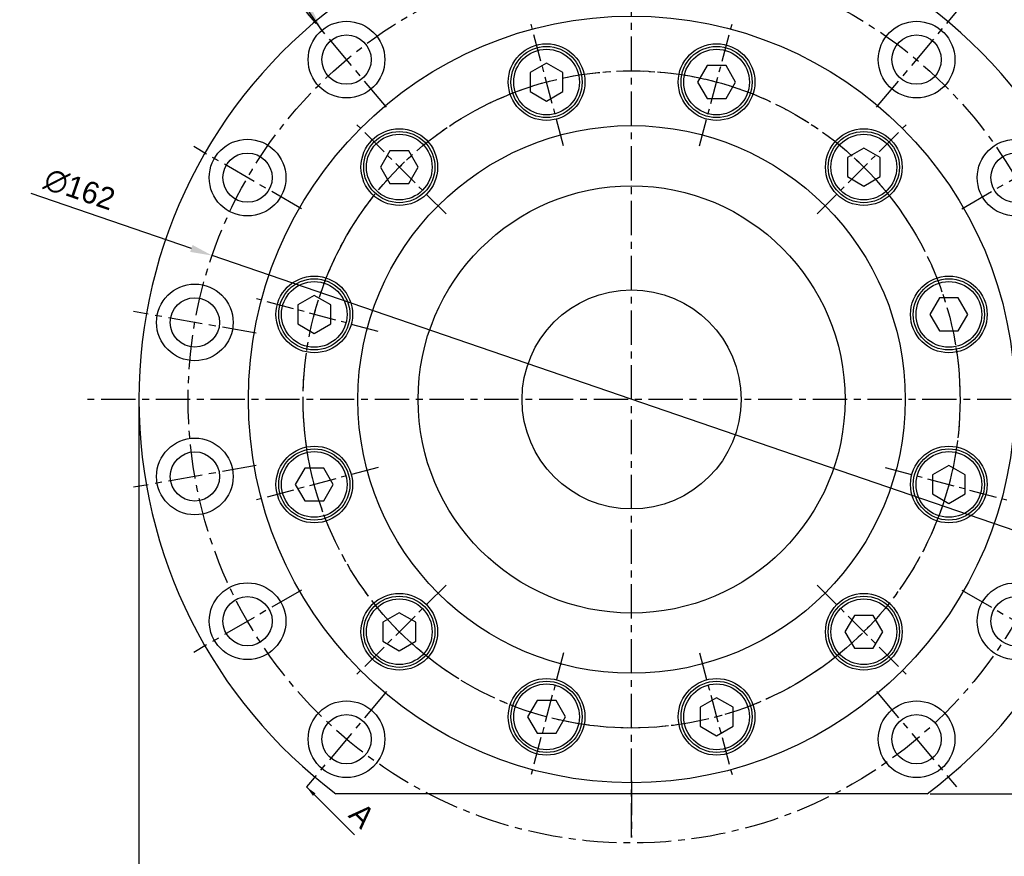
# Model space of a CAD drawing. Header units: millimetres. Extents: x 11218 to 11734, y 2340 to 2704.
# Tile 2 of 3: x 11450 to 11630, y 2430 to 2583. Entities that reach past the tile are written whole.
import ezdxf

# ---------------------------------------------------------------- set-up
doc = ezdxf.new("R2010")
doc.units = ezdxf.units.MM
doc.linetypes.add('CENTER', pattern=[2, 1.25, -0.25, 0.25, -0.25])
doc.layers.add('S1', color=1, linetype='CENTER')
doc.layers.add('xm_center', color=1, linetype='CENTER')
doc.dimstyles.new('S4', dxfattribs={"dimtxt": 4, "dimasz": 4, "dimexe": 1.5, "dimexo": 0.5215, "dimgap": 1.5, "dimtad": 1, "dimdec": 3, "dimzin": 11, "dimdsep": 46, "dimtxsty": 'Standard', "dimcen": 0, "dimclrd": 5, "dimclre": 5, "dimclrt": 3, "dimadec": 0, "dimazin": 0, "dimtp": 3e-09, "dimtfac": 0.7, "dimtdec": 3, "dimtmove": 0, "dimatfit": 3, "dimfxl": 1.25, "dimtolj": 1, "dimtzin": 11, "dimarcsym": 0})

# ---------------------------------------------------------------- blocks, each defined once
blk = doc.blocks.new('*D28547')
at = {"color": 5, "lineweight": -2, "ltscale": 4}
for p, q in [((11616.08962621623, 2585.28494784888), (11687.65017576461, 2585.28494784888)), ((11686.15017576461, 2581.28494784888), (11686.15017576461, 2445.28494784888)), ((11616.08962621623, 2441.28494784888), (11687.65017576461, 2441.28494784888))]:
    blk.add_line(p, q, dxfattribs=at)
at = {"color": 5}
for points in [[(11686.81684243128, 2581.28494784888), (11685.48350909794, 2581.28494784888), (11686.15017576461, 2585.28494784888)], [(11685.48350909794, 2445.28494784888), (11686.81684243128, 2445.28494784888), (11686.15017576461, 2441.28494784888)]]:
    blk.add_solid(points, dxfattribs=at)
at = {"layer": 'Defpoints', "color": 0}
for p in [(11615.56812621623, 2585.28494784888), (11615.56812621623, 2441.28494784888), (11686.15017576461, 2441.28494784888)]:
    blk.add_point(p, dxfattribs=at)
at = {"color": 3, "ltscale": 4, "insert": (11682.59425033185, 2513.28494784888), "char_height": 4, "attachment_point": 5, "rotation": 90}
blk.add_mtext('\\A1;144', dxfattribs=at)
blk = doc.blocks.new('*D28548')
at = {"color": 5, "lineweight": -2, "ltscale": 4}
for p, q in [((11471.56812621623, 2512.76344784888), (11471.56812621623, 2415.353615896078)), ((11651.56812621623, 2512.76344784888), (11651.56812621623, 2415.353615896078)), ((11475.56812621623, 2416.853615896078), (11647.56812621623, 2416.853615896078))]:
    blk.add_line(p, q, dxfattribs=at)
at = {"color": 5}
for points in [[(11475.56812621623, 2417.520282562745), (11475.56812621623, 2416.186949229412), (11471.56812621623, 2416.853615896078)], [(11647.56812621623, 2416.186949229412), (11647.56812621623, 2417.520282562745), (11651.56812621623, 2416.853615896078)]]:
    blk.add_solid(points, dxfattribs=at)
at = {"layer": 'Defpoints', "color": 0}
for p in [(11471.56812621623, 2513.28494784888), (11651.56812621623, 2513.28494784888), (11651.56812621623, 2416.853615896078)]:
    blk.add_point(p, dxfattribs=at)
at = {"color": 3, "ltscale": 4, "insert": (11561.56812621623, 2420.50807661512), "char_height": 4, "attachment_point": 5}
blk.add_mtext('\\A1;%%C180', dxfattribs=at)
blk = doc.blocks.new('*D28549')
at = {"color": 5, "lineweight": -2, "ltscale": 4}
for p, q in [((11481.16354413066, 2540.854916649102), (11451.87543665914, 2550.897530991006)), ((11638.18896326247, 2487.01238934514), (11484.94728916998, 2539.557506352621)), ((11641.9727083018, 2485.714979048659), (11645.75645334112, 2484.417568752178))]:
    blk.add_line(p, q, dxfattribs=at)
at = {"color": 5}
for points in [[(11480.94730908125, 2540.224292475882), (11481.37977918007, 2541.485540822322), (11484.94728916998, 2539.557506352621)], [(11642.18894335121, 2486.345603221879), (11641.75647325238, 2485.084354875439), (11638.18896326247, 2487.01238934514)]]:
    blk.add_solid(points, dxfattribs=at)
at = {"layer": 'Defpoints', "color": 0}
for p in [(11484.94728916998, 2539.557506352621), (11638.18896326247, 2487.01238934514)]:
    blk.add_point(p, dxfattribs=at)
at = {"color": 3, "ltscale": 4, "insert": (11460.73724251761, 2551.632355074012), "char_height": 4, "attachment_point": 5, "rotation": 341.0736444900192}
blk.add_mtext('\\A1;∅162', dxfattribs=at)
blk = doc.blocks.new('*D28552')
at = {"color": 5, "lineweight": -2, "ltscale": 4}
for p, q in [((11653.04280162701, 2529.414401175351), (11669.72895540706, 2532.356620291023)), ((11661.4439137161, 2513.28494784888), (11671.39751054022, 2513.28494784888))]:
    blk.add_line(p, q, dxfattribs=at)
blk.add_arc((11561.56812621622, 2513.28494784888), 108.3293843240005, 2.115733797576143, 7.884266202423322, dxfattribs=at)
at = {"color": 5}
for points in [[(11669.5320550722, 2528.248389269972), (11668.21492729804, 2528.041140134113), (11668.25174377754, 2532.096148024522)], [(11669.15710865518, 2517.271957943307), (11670.49021473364, 2517.296574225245), (11669.89751054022, 2513.28494784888)]]:
    blk.add_solid(points, dxfattribs=at)
at = {"layer": 'Defpoints', "color": 0}
for p in [(11652.52922438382, 2529.323843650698), (11630.14588403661, 2525.377056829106), (11669.71423436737, 2519.583741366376), (11462.21383871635, 2513.28494784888), (11660.9224137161, 2513.28494784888)]:
    blk.add_point(p, dxfattribs=at)
at = {"color": 3, "ltscale": 4, "insert": (11673.02767859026, 2523.036395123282), "char_height": 4, "attachment_point": 5, "rotation": 274.99999999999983}
blk.add_mtext('\\A1;10%%d', dxfattribs=at)
blk = doc.blocks.new('*D28553')
at = {"color": 5, "lineweight": -2, "ltscale": 4}
for p, q in [((11661.4439137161, 2513.28494784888), (11671.66316447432, 2513.28494784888)), ((11653.04280162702, 2497.15549452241), (11669.99057346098, 2494.167145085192))]:
    blk.add_line(p, q, dxfattribs=at)
blk.add_arc((11561.56812621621, 2513.28494784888), 108.5950382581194, 352.1105575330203, 357.8894424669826, dxfattribs=at)
at = {"color": 5}
for points in [[(11670.75604987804, 2509.273348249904), (11669.42294268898, 2509.297904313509), (11670.16316447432, 2513.28494784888)], [(11668.4767285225, 2498.482626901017), (11669.79384693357, 2498.275318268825), (11668.51336183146, 2494.427617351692)]]:
    blk.add_solid(points, dxfattribs=at)
at = {"layer": 'Defpoints', "color": 0}
for p in [(11462.21383871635, 2513.28494784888), (11660.9224137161, 2513.28494784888), (11630.14588403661, 2501.192838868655), (11669.42888367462, 2500.677833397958), (11652.52922438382, 2497.246052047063)]:
    blk.add_point(p, dxfattribs=at)
at = {"color": 3, "ltscale": 4, "insert": (11666.20753350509, 2504.130185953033), "char_height": 4, "attachment_point": 5, "rotation": 85.00000000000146}
blk.add_mtext('\\A1;10%%d', dxfattribs=at)
blk = doc.blocks.new('*D28554')
at = {"color": 5, "lineweight": -2, "ltscale": 4}
for p, q in [((11642.00960575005, 2559.727857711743), (11656.33427939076, 2567.998211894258)), ((11653.04280162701, 2529.414401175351), (11669.33221946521, 2532.286665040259))]:
    blk.add_line(p, q, dxfattribs=at)
blk.add_arc((11561.56812621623, 2513.284947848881), 107.9265280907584, 12.12363207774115, 27.87636792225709, dxfattribs=at)
at = {"color": 5}
for points in [[(11657.554132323, 2564.070220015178), (11656.3872759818, 2563.425065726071), (11655.03524128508, 2567.248211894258)], [(11666.43325551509, 2535.823963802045), (11667.74181651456, 2536.079787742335), (11667.85500783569, 2532.026192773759)]]:
    blk.add_solid(points, dxfattribs=at)
at = {"layer": 'Defpoints', "color": 0}
for p in [(11641.55797350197, 2559.467107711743), (11621.87439434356, 2548.102787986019), (11664.9606082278, 2544.238625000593), (11652.52922438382, 2529.323843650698), (11630.14588403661, 2525.377056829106)]:
    blk.add_point(p, dxfattribs=at)
at = {"color": 3, "ltscale": 4, "insert": (11666.32236011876, 2551.412370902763), "char_height": 4, "attachment_point": 5, "rotation": 289.99999999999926}
blk.add_mtext('\\A1;20%%d', dxfattribs=at)

msp = doc.modelspace()

# ---------------------------------------------------------------- linework, layer by layer
for p, q in [((11546.03911271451, 2574.704673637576), (11543.03885430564, 2572.972473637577)), ((11549.03903407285, 2572.972577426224), (11546.03911271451, 2574.704673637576)), ((11575.36506892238, 2574.240497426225), (11573.63310892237, 2571.240497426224)), ((11578.82946892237, 2574.240497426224), (11575.36506892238, 2574.240497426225)), ((11580.56142892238, 2571.240497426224), (11578.82946892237, 2574.240497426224)), ((11543.03885430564, 2572.972473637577), (11543.0389329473, 2569.508417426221)), ((11549.03911271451, 2569.50852121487), (11549.03903407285, 2572.972577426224)), ((11573.63310892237, 2571.240497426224), (11575.36506892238, 2568.240497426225)), ((11578.82946892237, 2568.240497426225), (11580.56142892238, 2571.240497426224)), ((11543.0389329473, 2569.508417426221), (11546.03885430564, 2567.776321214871)), ((11546.03885430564, 2567.776321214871), (11549.03911271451, 2569.50852121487)), ((11575.36506892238, 2568.240497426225), (11578.82946892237, 2568.240497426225)), ((11517.40974313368, 2558.711483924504), (11515.67754313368, 2555.711225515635)), ((11520.87379934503, 2558.711405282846), (11517.40974313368, 2558.711483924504)), ((11522.60589555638, 2555.711483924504), (11520.87379934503, 2558.711405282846)), ((11603.99440388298, 2559.175530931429), (11600.99448252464, 2557.443434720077)), ((11606.99466229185, 2557.44333093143), (11603.99440388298, 2559.175530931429)), ((11600.99448252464, 2557.443434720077), (11600.99440388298, 2553.979378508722)), ((11606.99458365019, 2553.979274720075), (11606.99466229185, 2557.44333093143)), ((11515.67754313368, 2555.711225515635), (11517.40963934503, 2552.711304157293)), ((11520.87369555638, 2552.711225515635), (11522.60589555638, 2555.711483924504)), ((11600.99440388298, 2553.979378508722), (11603.99466229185, 2552.247178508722)), ((11603.99466229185, 2552.247178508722), (11606.99458365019, 2553.979274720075)), ((11517.40963934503, 2552.711304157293), (11520.87369555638, 2552.711225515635)), ((11503.61257663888, 2532.278250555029), (11500.61257663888, 2530.546290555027)), ((11506.61257663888, 2530.546290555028), (11503.61257663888, 2532.278250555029)), ((11617.79159579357, 2531.814141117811), (11616.05949958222, 2528.81421975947)), ((11621.25565200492, 2531.81421975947), (11617.79159579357, 2531.814141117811)), ((11622.98785200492, 2528.813961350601), (11621.25565200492, 2531.81421975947)), ((11500.61257663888, 2530.546290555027), (11500.61257663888, 2527.08189055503)), ((11506.61257663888, 2527.081890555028), (11506.61257663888, 2530.546290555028)), ((11616.05949958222, 2528.81421975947), (11617.79169958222, 2525.813961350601)), ((11621.25575579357, 2525.814039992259), (11622.98785200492, 2528.813961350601)), ((11500.61257663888, 2527.08189055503), (11503.61257663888, 2525.349930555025)), ((11503.61257663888, 2525.349930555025), (11506.61257663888, 2527.081890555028)), ((11617.79169958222, 2525.813961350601), (11621.25575579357, 2525.814039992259)), ((11501.88049663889, 2500.755855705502), (11500.14840042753, 2497.75593434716)), ((11505.34455285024, 2500.75593434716), (11501.88049663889, 2500.755855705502)), ((11507.07675285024, 2497.755675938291), (11505.34455285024, 2500.75593434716)), ((11619.52367579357, 2501.219965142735), (11616.52367579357, 2499.48800514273)), ((11622.52367579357, 2499.48800514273), (11619.52367579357, 2501.219965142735)), ((11616.52367579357, 2499.48800514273), (11616.52367579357, 2496.023605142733)), ((11622.52367579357, 2496.023605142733), (11622.52367579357, 2499.48800514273)), ((11500.14840042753, 2497.75593434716), (11501.88060042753, 2494.755675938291)), ((11505.34465663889, 2494.75575457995), (11507.07675285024, 2497.755675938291)), ((11501.88060042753, 2494.755675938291), (11505.34465663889, 2494.75575457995)), ((11616.52367579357, 2496.023605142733), (11619.52367579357, 2494.291645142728)), ((11619.52367579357, 2494.291645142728), (11622.52367579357, 2496.023605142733)), ((11519.1415901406, 2474.322717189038), (11516.14166878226, 2472.590620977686)), ((11522.14184854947, 2472.590517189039), (11519.1415901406, 2474.322717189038)), ((11602.26255687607, 2473.858670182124), (11600.53035687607, 2470.858411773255)), ((11605.72661308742, 2473.858591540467), (11602.26255687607, 2473.858670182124)), ((11607.45870929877, 2470.858670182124), (11605.72661308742, 2473.858591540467)), ((11516.14166878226, 2472.590620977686), (11516.1415901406, 2469.126564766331)), ((11522.14176990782, 2469.126460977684), (11522.14184854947, 2472.590517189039)), ((11600.53035687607, 2470.858411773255), (11602.26245308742, 2467.858490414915)), ((11605.72650929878, 2467.858411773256), (11607.45870929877, 2470.858670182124)), ((11516.1415901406, 2469.126564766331), (11519.14184854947, 2467.394364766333)), ((11519.14184854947, 2467.394364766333), (11522.14176990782, 2469.126460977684)), ((11602.26245308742, 2467.858490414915), (11605.72650929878, 2467.858411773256)), ((11577.09739812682, 2458.79357448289), (11574.09713971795, 2457.061374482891)), ((11580.09731948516, 2457.06147827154), (11577.09739812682, 2458.79357448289)), ((11544.30678351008, 2458.329398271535), (11542.57482351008, 2455.329398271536)), ((11547.77118351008, 2458.329398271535), (11544.30678351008, 2458.329398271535)), ((11549.50314351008, 2455.329398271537), (11547.77118351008, 2458.329398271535)), ((11574.09713971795, 2457.061374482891), (11574.09721835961, 2453.597318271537)), ((11580.09739812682, 2453.597422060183), (11580.09731948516, 2457.06147827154)), ((11542.57482351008, 2455.329398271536), (11544.30678351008, 2452.329398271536)), ((11547.77118351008, 2452.329398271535), (11549.50314351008, 2455.329398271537)), ((11574.09721835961, 2453.597318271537), (11577.09713971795, 2451.865222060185)), ((11577.09713971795, 2451.865222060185), (11580.09739812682, 2453.597422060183)), ((11544.30678351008, 2452.329398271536), (11547.77118351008, 2452.329398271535))]:
    msp.add_line(p, q)
at = {"ltscale": 4}
msp.add_line((11615.56812621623, 2441.28494784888), (11507.56812621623, 2441.28494784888), dxfattribs=at)
for centre, radius in [((11561.56812621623, 2513.28494784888), 70), ((11509.50232983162, 2575.334547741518), 7), ((11613.63392260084, 2575.334547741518), 7), ((11509.50232983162, 2575.334547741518), 4.5), ((11613.63392260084, 2575.334547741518), 4.5), ((11546.03898351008, 2571.240497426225), 7), ((11577.09726892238, 2571.240497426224), 7), ((11561.56812621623, 2513.28494784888), 50), ((11561.56812621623, 2513.28494784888), 50), ((11519.14171934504, 2555.711354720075), 7), ((11603.99453308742, 2555.711354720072), 7), ((11491.42006850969, 2553.784947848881), 7), ((11631.71618392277, 2553.784947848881), 7), ((11491.42006850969, 2553.784947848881), 4.5), ((11631.71618392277, 2553.784947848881), 4.5), ((11561.56812621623, 2513.28494784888), 39), ((11481.79869822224, 2527.350450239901), 7), ((11503.61257663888, 2528.814090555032), 7), ((11619.52367579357, 2528.81409055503), 7), ((11561.56812621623, 2513.28494784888), 20), ((11481.79869822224, 2527.350450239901), 4.5), ((11481.79869822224, 2499.21944545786), 7), ((11481.79869822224, 2499.21944545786), 4.5), ((11503.61257663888, 2497.755805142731), 7), ((11619.52367579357, 2497.755805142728), 7), ((11491.42006850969, 2472.78494784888), 7), ((11631.71618392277, 2472.78494784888), 7), ((11491.42006850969, 2472.78494784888), 4.5), ((11519.14171934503, 2470.858540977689), 6.999999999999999), ((11603.99453308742, 2470.858540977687), 7), ((11631.71618392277, 2472.78494784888), 4.5), ((11546.03898351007, 2455.329398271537), 7), ((11577.09726892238, 2455.329398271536), 7), ((11509.50232983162, 2451.235347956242), 7), ((11613.63392260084, 2451.235347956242), 7), ((11509.50232983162, 2451.235347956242), 4.5), ((11613.63392260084, 2451.235347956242), 4.5)]:
    msp.add_circle(centre, radius, dxfattribs=at)
for centre, radius in [((11546.03898351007, 2571.240497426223), 6.5), ((11577.09726892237, 2571.240497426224), 6.5), ((11546.03898351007, 2571.240497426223), 6), ((11577.09726892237, 2571.240497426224), 6), ((11519.14171934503, 2555.71135472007), 6.5), ((11519.14171934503, 2555.71135472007), 6), ((11603.99453308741, 2555.711354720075), 6.499999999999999), ((11603.99453308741, 2555.711354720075), 5.999999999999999), ((11503.61257663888, 2528.814090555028), 6.5), ((11503.61257663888, 2528.814090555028), 6), ((11619.52367579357, 2528.814090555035), 6.5), ((11619.52367579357, 2528.814090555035), 6), ((11503.61257663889, 2497.755805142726), 6.5), ((11503.61257663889, 2497.755805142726), 6), ((11619.52367579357, 2497.755805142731), 6.5), ((11619.52367579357, 2497.755805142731), 6), ((11519.14171934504, 2470.858540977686), 6.5), ((11519.14171934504, 2470.858540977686), 6), ((11603.99453308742, 2470.858540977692), 6.5), ((11603.99453308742, 2470.858540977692), 6), ((11546.03898351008, 2455.329398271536), 6.5), ((11546.03898351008, 2455.329398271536), 6), ((11577.09726892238, 2455.329398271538), 6.5), ((11577.09726892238, 2455.329398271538), 6)]:
    msp.add_circle(centre, radius)
for start, end in [(126.869897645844, 233.130102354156), (306.869897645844, 53.13010235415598), (306.869897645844, 53.13010235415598)]:
    msp.add_arc((11561.56812621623, 2513.28494784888), 90, start, end, dxfattribs=at)
at = {"layer": 'S1', "ltscale": 4}
for p, q in [((11549.1616639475, 2559.586495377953), (11543.17512211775, 2581.928573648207)), ((11573.97458848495, 2559.586495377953), (11579.9611303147, 2581.928573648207)), ((11527.67304095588, 2547.180033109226), (11511.31750451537, 2563.535569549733)), ((11595.46321147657, 2547.180033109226), (11611.81874791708, 2563.535569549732)), ((11515.26657868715, 2525.691410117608), (11492.9245004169, 2531.677951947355)), ((11515.26657868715, 2500.878485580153), (11492.9245004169, 2494.891943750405)), ((11607.8696737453, 2500.878485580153), (11630.21175201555, 2494.891943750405)), ((11527.67304095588, 2479.389862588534), (11511.31750451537, 2463.034326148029)), ((11595.46321147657, 2479.389862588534), (11611.81874791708, 2463.034326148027)), ((11549.1616639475, 2466.983400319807), (11543.17512211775, 2444.641322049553)), ((11573.97458848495, 2466.983400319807), (11579.9611303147, 2444.641322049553))]:
    msp.add_line(p, q, dxfattribs=at)
msp.add_circle((11561.56812621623, 2513.28494784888), 60, dxfattribs=at)
at = {"layer": 'xm_center', "ltscale": 5}
for p, q in [((11561.56812621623, 2433.28494784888), (11561.56812621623, 2598.28494784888)), ((11516.80717374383, 2566.628973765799), (11502.19748591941, 2584.040121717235)), ((11606.32907868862, 2566.6289737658), (11620.93876651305, 2584.040121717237)), ((11501.26185808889, 2548.102787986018), (11481.57827893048, 2559.467107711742)), ((11621.87439434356, 2548.102787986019), (11641.55797350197, 2559.467107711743)), ((11492.99036839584, 2525.377056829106), (11470.60702804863, 2529.323843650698)), ((11660.9224137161, 2513.28494784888), (11462.21383871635, 2513.28494784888)), ((11492.99036839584, 2501.192838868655), (11470.60702804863, 2497.246052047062)), ((11501.26185808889, 2478.467107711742), (11481.57827893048, 2467.102787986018)), ((11621.87439434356, 2478.467107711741), (11641.55797350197, 2467.102787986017)), ((11516.80717374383, 2459.94092193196), (11502.19748591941, 2442.529773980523)), ((11606.32907868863, 2459.940921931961), (11620.93876651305, 2442.529773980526)), ((11561.56812621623, 2443.649267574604), (11561.56812621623, 2433.28494784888))]:
    msp.add_line(p, q, dxfattribs=at)
for radius in [81, 60]:
    msp.add_circle((11561.56812621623, 2513.28494784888), radius, dxfattribs=at)

# ---------------------------------------------------------------- texts
at = {"color": 3, "ltscale": 4, "insert": (11509.66382136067, 2437.184758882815), "char_height": 4, "attachment_point": 7, "rotation": 315}
msp.add_mtext('A', dxfattribs=at)

# ---------------------------------------------------------------- dimensions: what is measured, and where the dimension line sits
at = {"ltscale": 4}
dim = msp.add_linear_dim(base=(11686.15017576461, 2441.28494784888), p1=(11615.56812621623, 2585.28494784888), p2=(11615.56812621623, 2441.28494784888), angle=90, dimstyle='S4', dxfattribs=at)
dim.commit()
dim.dimension.update_dxf_attribs({"geometry": '*D28547', "text_midpoint": (11682.59425033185, 2513.28494784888)})
for base, line1, line2, picture, middle in [((11664.9606082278, 2544.238625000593), ((11630.14588403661, 2525.377056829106), (11652.52922438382, 2529.323843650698)), ((11621.87439434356, 2548.102787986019), (11641.55797350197, 2559.467107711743)), '*D28554', (11666.32236011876, 2551.412370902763)), ((11669.71423436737, 2519.583741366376), ((11660.9224137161, 2513.28494784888), (11462.21383871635, 2513.28494784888)), ((11630.14588403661, 2525.377056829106), (11652.52922438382, 2529.323843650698)), '*D28552', (11673.02767859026, 2523.036395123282)), ((11669.42888367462, 2500.677833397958), ((11630.14588403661, 2501.192838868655), (11652.52922438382, 2497.246052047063)), ((11660.9224137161, 2513.28494784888), (11462.21383871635, 2513.28494784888)), '*D28553', (11666.20753350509, 2504.130185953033))]:
    dim = msp.add_angular_dim_2l(base=base, line1=line1, line2=line2, dimstyle='S4', dxfattribs=at)
    dim.commit()
    dim.dimension.update_dxf_attribs({"geometry": picture, "text_midpoint": middle})
dim = msp.add_diameter_dim_2p(p1=(11638.18896326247, 2487.01238934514), p2=(11484.94728916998, 2539.557506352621), dimstyle='S4', dxfattribs=at)
dim.commit()
dim.dimension.update_dxf_attribs({"geometry": '*D28549', "text_midpoint": (11459.57948342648, 2548.255886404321), "dimtype": 163})
dim = msp.add_linear_dim(base=(11651.56812621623, 2416.853615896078), p1=(11471.56812621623, 2513.28494784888), p2=(11651.56812621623, 2513.28494784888), text='%%C<>', dimstyle='S4', override={"dimtxsty": 'Standard'}, dxfattribs=at)
dim.commit()
dim.dimension.update_dxf_attribs({"geometry": '*D28548', "text_midpoint": (11561.56812621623, 2420.50807661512)})

# ---------------------------------------------------------------- leaders
at = {"ltscale": 4, "annotation_type": 0, "has_hookline": 1, "hookline_direction": 1, "text_width": 32.34087882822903}
msp.add_leader([(11505.00281656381, 2580.696858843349), (11487.63955606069, 2605.711270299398), (11483.63955606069, 2605.711270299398)], dimstyle='S4', dxfattribs=at)
at = {"ltscale": 4, "annotation_type": 0, "has_hookline": 1, "hookline_direction": 0, "text_width": 3.307589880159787, "horizontal_direction": (0.7071067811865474, -0.7071067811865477, 0)}
msp.add_leader([(11502.19748591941, 2442.529773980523), (11507.54250101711, 2437.184758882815)], dimstyle='S4', override={"dimasz": 2, "dimgap": 1.5, "dimtad": 1}, dxfattribs=at)

doc.saveas('drawing.dxf')
